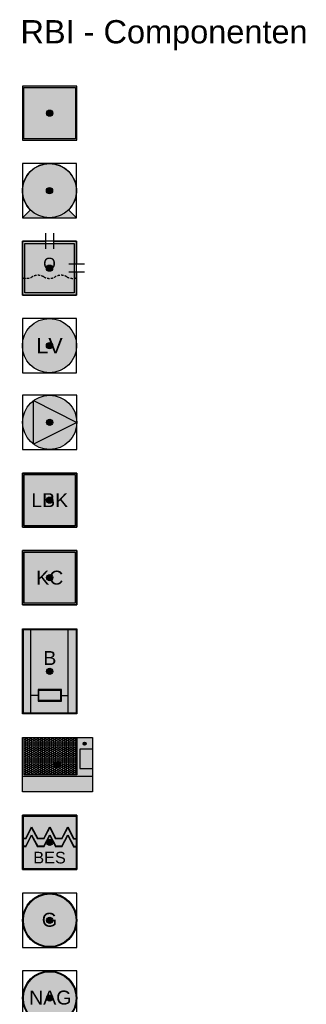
# Model space of a CAD drawing. Header units: millimetres. Extents: x -20879 to 80472, y -12121 to 39016.
# Tile 61 of 63: x 67176 to 70873, y 18628 to 31335. Entities that reach past the tile are written whole.
import ezdxf
from ezdxf.enums import TextEntityAlignment as Align

# ---------------------------------------------------------------- set-up
doc = ezdxf.new("R2010")
doc.units = ezdxf.units.MM
doc.linetypes.add('DASHED2', pattern=[9.525, 6.35, -3.175])
for name, color, linetype in [('DVD-VB-V_TEXT', 7, 'Continuous'), ('RVB-VB-RBI_Bodemenergiesysteem', 7, 'Continuous'), ('RVB-VB-RBI_CV', 7, 'Continuous'), ('RVB-VB-RBI_Innamepunt in Gebouw', 7, 'Continuous'), ('RVB-VB-RBI_Kachel', 7, 'Continuous'), ('RVB-VB-RBI_Koelinstallatie', 7, 'Continuous'), ('RVB-VB-RBI_Luchtbehandelingskast', 7, 'Continuous'), ('RVB-VB-RBI_Luchtverhitter', 7, 'Continuous'), ('RVB-VB-RBI_Noodaggegraat', 7, 'Continuous'), ('RVB-VB-RBI_Olieafscheider in gebouw', 7, 'Continuous'), ('RVB-VB-RBI_Pomp in gebouw', 7, 'Continuous'), ('RVB-VB-RBI_Tank in gebouw', 7, 'Continuous'), ('RVB-VB-RBI_Tekst', 7, 'Continuous'), ('RVB-VB-RBI_Warmwaterinstallatie', 7, 'Continuous')]:
    doc.layers.add(name, color=color, linetype=linetype)
doc.layers.add('RVB-VB-V_Aanwijslijn', color=7, linetype='Continuous', true_color=0xff0001)
doc.styles.add('DVD_ALG 1.8mm_RE', font='arial.ttf', dxfattribs={"height": 1.8})

# ---------------------------------------------------------------- blocks, each defined once
blk = doc.blocks.new('RVB_RBI_OAG_001_v01_icon')
at = {"layer": 'RVB-VB-RBI_Olieafscheider in gebouw', "true_color": 0xc7c8ca}
h = blk.add_hatch(color=9, dxfattribs=at)
h.dxf.hatch_style = 1
h.paths.add_polyline_path([(-3.5, -3.5), (3.5, -3.5), (3.5, -0.5), (3.2, -0.5), (3.2, -3.2), (-3.2, -3.2), (-3.2, 3.2), (-0.5, 3.2), (-0.5, 3.5), (-3.5, 3.5)])
h.paths.add_polyline_path([(0.5, 3.5), (0.5, 3.2), (3.2, 3.2), (3.2, 0.5), (3.5, 0.5), (3.5, 3.5)], flags=17)
at = {"layer": 'RVB-VB-RBI_Olieafscheider in gebouw', "true_color": 0xf4f8f4}
h = blk.add_hatch(color=7, dxfattribs=at)
h.dxf.hatch_style = 1
h.paths.add_polyline_path([(-3.2, 3.2), (3.2, 3.2), (3.2, -3.2), (-3.2, -3.2)])
at = {"layer": 'Defpoints'}
blk.add_lwpolyline([(-3.5, -3.5), (3.5, -3.5), (3.5, 3.5), (-3.5, 3.5)], close=True, dxfattribs=at)
at = {"layer": 'RVB-VB-RBI_Olieafscheider in gebouw'}
for p, q in [((-0.5, 4.5), (-0.5, 2.5)), ((0.5, 4.5), (0.5, 2.5)), ((4.5, 0.5), (2.5, 0.5)), ((4.5, -0.5), (2.5, -0.5))]:
    blk.add_line(p, q, dxfattribs=at)
at = {"layer": 'RVB-VB-RBI_Olieafscheider in gebouw', "color": 18, "true_color": 0x000000}
for points in [[(3.5, -0.5), (3.5, -3.5), (-3.5, -3.5), (-3.5, 3.5), (-0.5, 3.5)], [(3.2, -0.5), (3.2, -3.2), (-3.2, -3.2), (-3.2, 3.2), (-0.5, 3.2)], [(0.5, 3.5), (3.5, 3.5), (3.5, 0.5)], [(0.5, 3.2), (3.2, 3.2), (3.2, 0.5)]]:
    blk.add_lwpolyline(points, dxfattribs=at)
blk.add_lwpolyline([(-3.2, 3.2), (3.2, 3.2), (3.2, -3.2), (-3.2, -3.2)], close=True, dxfattribs=at)
at = {"layer": 'RVB-VB-RBI_Olieafscheider in gebouw', "color": 18, "linetype": 'DASHED2', "ltscale": 0.05, "true_color": 0x000000}
blk.add_lwpolyline([(-3.4, -1.26, 0.200106), (-2.25, -1.12, -0.266667), (-0.75, -1.12, 0.266667), (0.75, -1.12, -0.266667), (2.25, -1.12, 0.200106), (3.4, -1.26)], format="xyb", dxfattribs=at)
at = {"layer": 'RVB-VB-RBI_Olieafscheider in gebouw', "color": 18, "true_color": 0x000000, "style": 'DVD_ALG 1.8mm_RE'}
blk.add_text('O', height=1.5, dxfattribs=at).set_placement((0, 0.6), align=Align.MIDDLE)
blk = doc.blocks.new('RVB_RBI_OAG_001_v01')
at = {"layer": 'RVB-VB-V_Aanwijslijn'}
h = blk.add_hatch(color=256, dxfattribs=at)
h.dxf.hatch_style = 1
edge = h.paths.add_edge_path()
edge.add_arc((0, 0), 0.4, 0, 360)
at = {"layer": 'Defpoints'}
for points in [[(-0.01, 0.01), (0.01, 0.01)], [(0, 0.02), (0, 0.01)]]:
    blk.add_lwpolyline(points, dxfattribs=at)
at = {"layer": 'RVB-VB-V_Aanwijslijn'}
blk.add_line((0, 0.01), (0, 0), dxfattribs=at)
blk.add_circle((0, 0), 0.4, dxfattribs=at)
blk.add_blockref('RVB_RBI_OAG_001_v01_icon', (0, 0))
at = {"layer": 'RVB-VB-RBI_Tekst', "lineweight": 5, "style": 'DVD_ALG 1.8mm_RE', "flags": 1}
for tag, p in [('$FABRIKANT', (8.12, 5.04)), ('$SERIENUMMER', (8.12, 3.04)), ('$BOUWJAAR', (8.12, 1.04)), ('$RUIMTECODE', (8.12, -0.85)), ('$NADERE_LOCATIE', (8.12, -2.85))]:
    blk.add_attdef(tag, p, '', height=1.4, dxfattribs=at)
at = {"layer": 'RVB-VB-RBI_Tekst', "lineweight": 5, "style": 'DVD_ALG 1.8mm_RE'}
blk.add_attdef('$BI_CODE', text='', height=0.8, dxfattribs=at).set_placement((2.94, 2.24), align=Align.RIGHT)
blk = doc.blocks.new('RVB_RBI_LV_001_icon')
at = {"layer": 'RVB-VB-RBI_Luchtverhitter', "true_color": 0xc7c8ca}
h = blk.add_hatch(color=9, dxfattribs=at)
h.dxf.hatch_style = 1
edge = h.paths.add_edge_path()
edge.add_arc((0, 0), 3.5, 0, 360)
at = {"layer": 'Defpoints'}
blk.add_lwpolyline([(-3.5, -3.5), (3.5, -3.5), (3.5, 3.5), (-3.5, 3.5)], close=True, dxfattribs=at)
at = {"layer": 'RVB-VB-RBI_Luchtverhitter', "color": 250}
blk.add_circle((0, 0), 3.5, dxfattribs=at)
at = {"layer": 'RVB-VB-RBI_Luchtverhitter', "color": 250, "style": 'DVD_ALG 1.8mm_RE'}
blk.add_text('LV', height=2, dxfattribs=at).set_placement((0, 0), align=Align.MIDDLE)
blk = doc.blocks.new('RVB_RBI_LV_001')
at = {"layer": 'RVB-VB-V_Aanwijslijn'}
h = blk.add_hatch(color=256, dxfattribs=at)
h.dxf.hatch_style = 1
edge = h.paths.add_edge_path()
edge.add_arc((0, 0), 0.4, 0, 360)
at = {"layer": 'Defpoints'}
for points in [[(-0.01, 0.01), (0.01, 0.01)], [(0, 0.02), (0, 0.01)]]:
    blk.add_lwpolyline(points, dxfattribs=at)
at = {"layer": 'RVB-VB-V_Aanwijslijn'}
blk.add_line((0, 0.01), (0, 0), dxfattribs=at)
blk.add_circle((0, 0), 0.4, dxfattribs=at)
blk.add_blockref('RVB_RBI_LV_001_icon', (0, 0))
at = {"layer": 'RVB-VB-RBI_Tekst', "lineweight": 5, "style": 'DVD_ALG 1.8mm_RE', "flags": 1}
for tag, p in [('$FABRIKANT', (8.12, 5.04)), ('$SERIENUMMER', (8.12, 3.04)), ('$TYPE', (8.12, 1.04)), ('$BOUWJAAR', (8.12, -0.96)), ('$RUIMTECODE', (8.12, -2.96)), ('$NADERE_LOCATIE', (8.12, -4.96))]:
    blk.add_attdef(tag, p, '', height=1.4, dxfattribs=at)
at = {"layer": 'RVB-VB-RBI_Tekst', "lineweight": 5, "style": 'DVD_ALG 1.8mm_RE'}
blk.add_attdef('$BI_CODE', (2.8, 2.41), '', height=1, dxfattribs=at)
blk = doc.blocks.new('RVB_RBI_PMP_001_icon')
at = {"layer": 'Defpoints'}
blk.add_lwpolyline([(-3.5, -3.5), (3.5, -3.5), (3.5, 3.5), (-3.5, 3.5)], close=True, dxfattribs=at)
at = {"layer": 'RVB-VB-RBI_Pomp in gebouw', "color": 18, "true_color": 0x000000}
for p, q in [((-2.1, 2.8), (3.5, 0)), ((-2.1, -2.8), (-2.1, 2.8)), ((3.5, 0), (-2.1, -2.8))]:
    blk.add_line(p, q, dxfattribs=at)
blk = doc.blocks.new('RVB_RBI_PMP_001')
at = {"layer": 'RVB-VB-RBI_Pomp in gebouw', "true_color": 0xf4f8f4}
h = blk.add_hatch(color=7, dxfattribs=at)
h.dxf.hatch_style = 1
h.paths.add_polyline_path([(-3.5, 0.02, 1), (3.5, 0.02, 1)])
at = {"layer": 'RVB-VB-RBI_Pomp in gebouw', "true_color": 0x000000}
h = blk.add_hatch(color=18, dxfattribs=at)
h.dxf.hatch_style = 1
h.paths.add_polyline_path([(3.5, 0.02), (-2.1, 2.82), (-2.1, -2.78)])
at = {"layer": 'RVB-VB-V_Aanwijslijn'}
h = blk.add_hatch(color=256, dxfattribs=at)
h.dxf.hatch_style = 1
edge = h.paths.add_edge_path()
edge.add_arc((0, 0), 0.4, 0, 360)
at = {"layer": 'Defpoints'}
for points in [[(-0.01, 0.01), (0.01, 0.01)], [(0, 0.02), (0, 0.01)]]:
    blk.add_lwpolyline(points, dxfattribs=at)
at = {"layer": 'RVB-VB-RBI_Pomp in gebouw', "color": 18, "true_color": 0x000000}
blk.add_circle((0, 0), 3.5, dxfattribs=at)
at = {"layer": 'RVB-VB-V_Aanwijslijn'}
blk.add_line((0, 0.01), (0, 0), dxfattribs=at)
blk.add_circle((0, 0), 0.4, dxfattribs=at)
blk.add_blockref('RVB_RBI_PMP_001_icon', (0, 0))
at = {"layer": 'RVB-VB-RBI_Tekst', "lineweight": 5, "style": 'DVD_ALG 1.8mm_RE', "flags": 1}
for tag, p in [('$FABRIKANT', (8.12, 5.04)), ('$SERIENUMMER', (8.12, 3.04)), ('$TYPE', (8.12, 1.04)), ('$BOUWJAAR', (8.12, -0.96)), ('$RUIMTECODE', (8.12, -2.96)), ('$NADERE_LOCATIE', (8.12, -4.96))]:
    blk.add_attdef(tag, p, '', height=1.4, dxfattribs=at)
at = {"layer": 'RVB-VB-RBI_Tekst', "lineweight": 5, "style": 'DVD_ALG 1.8mm_RE'}
blk.add_attdef('$BI_CODE', (2.79, 2.46), '', height=1, dxfattribs=at)
blk = doc.blocks.new('RVB_RBI_LBK_001_icon')
at = {"layer": 'RVB-VB-RBI_Luchtbehandelingskast'}
h = blk.add_hatch(color=254, dxfattribs=at)
h.dxf.hatch_style = 1
h.paths.add_polyline_path([(-3.5, 3.5), (-3.5, -3.5), (3.5, -3.5), (3.5, 3.5)])
at = {"layer": 'RVB-VB-RBI_Luchtbehandelingskast', "true_color": 0x000000}
h = blk.add_hatch(color=18, dxfattribs=at)
h.dxf.hatch_style = 1
h.paths.add_polyline_path([(3.5, 3.5), (-3.5, 3.5), (-3.5, -3.5), (3.5, -3.5)])
h.paths.add_polyline_path([(-3.3, 3.3), (3.3, 3.3), (3.3, -3.3), (-3.3, -3.3)], flags=16)
h.paths.add_polyline_path([(-2.92, -1.88), (2.74, -1.88), (2.74, 1.83), (-2.92, 1.83)], flags=8)
at = {"layer": 'RVB-VB-RBI_Luchtbehandelingskast'}
blk.add_lwpolyline([(-3.5, -3.5), (3.5, -3.5), (3.5, 3.5), (-3.5, 3.5)], close=True, dxfattribs=at)
at = {"layer": 'RVB-VB-RBI_Luchtbehandelingskast', "color": 18, "true_color": 0x000000}
for points in [[(-3.5, 3.5), (3.5, 3.5), (3.5, -3.5), (-3.5, -3.5)], [(-3.3, 3.3), (3.3, 3.3), (3.3, -3.3), (-3.3, -3.3)]]:
    blk.add_lwpolyline(points, close=True, dxfattribs=at)
at = {"layer": 'RVB-VB-RBI_Luchtbehandelingskast', "color": 18, "true_color": 0x000000, "insert": (0, 0), "char_height": 1.8, "attachment_point": 5, "style": 'DVD_ALG 1.8mm_RE'}
blk.add_mtext_dynamic_manual_height_columns('LBK', width=7, gutter_width=7.5, heights=[0], dxfattribs=at)
blk = doc.blocks.new('RVB_RBI_LBK_001')
at = {"layer": 'RVB-VB-V_Aanwijslijn'}
h = blk.add_hatch(color=256, dxfattribs=at)
h.dxf.hatch_style = 1
edge = h.paths.add_edge_path()
edge.add_arc((0, 0), 0.4, 0, 360)
at = {"layer": 'Defpoints'}
for points in [[(-0.01, 0.01), (0.01, 0.01)], [(0, 0.02), (0, 0.01)]]:
    blk.add_lwpolyline(points, dxfattribs=at)
at = {"layer": 'RVB-VB-V_Aanwijslijn'}
blk.add_line((0, 0.01), (0, 0), dxfattribs=at)
blk.add_circle((0, 0), 0.4, dxfattribs=at)
blk.add_blockref('RVB_RBI_LBK_001_icon', (0, 0))
at = {"layer": 'RVB-VB-RBI_Tekst', "lineweight": 5, "style": 'DVD_ALG 1.8mm_RE', "flags": 1}
for tag, p in [('$RUIMTECODE', (8.12, 5.04)), ('$FABRIKANT', (8.13, 2.8)), ('$BOUWJAAR', (8.13, 0.86)), ('$NADERE_LOCATIEBEPALING', (8.14, -1.38))]:
    blk.add_attdef(tag, p, '', height=1.4, dxfattribs=at)
at = {"layer": 'RVB-VB-RBI_Tekst', "color": 18, "true_color": 0x000000, "style": 'DVD_ALG 1.8mm_RE'}
blk.add_attdef('$BI_CODE', text='', height=1, dxfattribs=at).set_placement((3.17, 2.14), align=Align.RIGHT)
blk = doc.blocks.new('RVB_RBI_BES_001_icon')
at = {"layer": 'RVB-VB-RBI_Bodemenergiesysteem', "true_color": 0x000000}
h = blk.add_hatch(color=18, dxfattribs=at)
h.dxf.hatch_style = 1
h.paths.add_polyline_path([(-3.5, 3.5), (-3.5, -3.5), (3.5, -3.5), (3.5, 3.5)])
h.paths.add_polyline_path([(3.4, 3.4), (3.4, -3.4), (-3.4, -3.4), (-3.4, 3.4)], flags=16)
at = {"layer": 'RVB-VB-RBI_Bodemenergiesysteem', "true_color": 0xe3e3e3}
h = blk.add_hatch(color=254, dxfattribs=at)
h.dxf.hatch_style = 1
h.paths.add_polyline_path([(3.4, 3.4), (-3.4, 3.4), (-3.4, 0.5), (-3.1, 0.5), (-2.33, 2), (-1.55, 0.5), (-0.77, 0.5), (0, 2), (0.77, 0.5), (1.55, 0.5), (2.32, 2), (3.1, 0.5), (3.4, 0.5)])
h.paths.add_polyline_path([(2.32, 1.89), (1.58, 0.45), (0.74, 0.45), (0, 1.89), (-0.74, 0.45), (-1.58, 0.45), (-2.33, 1.89), (-3.07, 0.45), (-3.4, 0.45), (-3.4, -0.5), (-3.1, -0.5), (-2.33, 1), (-1.55, -0.5), (-0.77, -0.5), (0, 1), (0.77, -0.5), (1.55, -0.5), (2.32, 1), (3.1, -0.5), (3.4, -0.5), (3.4, 0.45), (3.07, 0.45)])
h.paths.add_polyline_path([(3.4, -0.5), (3.1, -0.5), (2.32, 1), (1.55, -0.5), (0.77, -0.5), (0, 1), (-0.77, -0.5), (-1.55, -0.5), (-2.33, 1), (-3.1, -0.5), (-3.4, -0.5), (-3.4, -3.4), (3.4, -3.4)])
at = {"layer": 'RVB-VB-RBI_Bodemenergiesysteem', "true_color": 0x007fff}
h = blk.add_hatch(color=150, dxfattribs=at)
h.dxf.hatch_style = 1
h.paths.add_polyline_path([(-2.33, 2), (-3.1, 0.5), (-3.4, 0.5), (-3.4, 0.45), (-3.07, 0.45), (-2.33, 1.89), (-1.58, 0.45), (-0.74, 0.45), (0, 1.89), (0, 2), (-0.77, 0.5), (-1.55, 0.5)])
at = {"layer": 'RVB-VB-RBI_Bodemenergiesysteem', "true_color": 0xfa0000}
h = blk.add_hatch(color=1, dxfattribs=at)
h.dxf.hatch_style = 1
h.paths.add_polyline_path([(2.32, 2), (1.55, 0.5), (0.77, 0.5), (0, 2), (0, 1.89), (0.74, 0.45), (1.58, 0.45), (2.32, 1.89), (3.07, 0.45), (3.4, 0.45), (3.4, 0.5), (3.1, 0.5)])
at = {"layer": 'RVB-VB-RBI_Bodemenergiesysteem', "true_color": 0x007fff}
h = blk.add_hatch(color=150, dxfattribs=at)
h.dxf.hatch_style = 1
h.paths.add_polyline_path([(-2.33, 1), (-3.1, -0.5), (-3.4, -0.5), (-3.4, -0.55), (-3.07, -0.55), (-2.33, 0.89), (-1.58, -0.55), (-0.74, -0.55), (0, 0.89), (0, 1), (-0.77, -0.5), (-1.55, -0.5)])
at = {"layer": 'RVB-VB-RBI_Bodemenergiesysteem', "true_color": 0xfa0000}
h = blk.add_hatch(color=1, dxfattribs=at)
h.dxf.hatch_style = 1
h.paths.add_polyline_path([(2.32, 1), (1.55, -0.5), (0.77, -0.5), (0, 1), (0, 0.89), (0.74, -0.55), (1.58, -0.55), (2.32, 0.89), (3.07, -0.55), (3.4, -0.55), (3.4, -0.5), (3.1, -0.5)])
at = {"layer": 'RVB-VB-RBI_Bodemenergiesysteem', "color": 150, "lineweight": 30, "true_color": 0x007fff}
for p, q in [((-3.1, 0.5), (-2.33, 2)), ((-3.07, 0.45), (-2.33, 1.89)), ((-2.33, 2), (-1.55, 0.5)), ((-2.33, 1.89), (-1.58, 0.45)), ((-0.77, 0.5), (0, 2)), ((-0.74, 0.45), (0, 1.89)), ((-3.1, 0.5), (-3.4, 0.5)), ((-3.07, 0.45), (-3.4, 0.45)), ((-3.1, -0.5), (-2.33, 1)), ((-3.1, -0.5), (-2.33, 1)), ((-3.07, -0.55), (-2.33, 0.89)), ((-2.33, 1), (-1.55, -0.5)), ((-2.33, 1), (-1.55, -0.5)), ((-2.33, 0.89), (-1.58, -0.55)), ((-0.74, 0.45), (-1.58, 0.45)), ((-0.77, 0.5), (-1.55, 0.5)), ((-0.77, -0.5), (0, 1)), ((-0.77, -0.5), (0, 1)), ((-0.74, -0.55), (0, 0.89)), ((-3.1, -0.5), (-3.4, -0.5)), ((-3.1, -0.5), (-3.4, -0.5)), ((-3.07, -0.55), (-3.4, -0.55)), ((-0.74, -0.55), (-1.58, -0.55)), ((-0.77, -0.5), (-1.55, -0.5)), ((-0.77, -0.5), (-1.55, -0.5))]:
    blk.add_line(p, q, dxfattribs=at)
at = {"layer": 'RVB-VB-RBI_Bodemenergiesysteem', "color": 1, "lineweight": 30, "true_color": 0xfa0000}
for p, q in [((0, 2), (0.77, 0.5)), ((0, 1.89), (0.74, 0.45)), ((1.55, 0.5), (2.32, 2)), ((1.58, 0.45), (2.32, 1.89)), ((2.32, 1.89), (3.07, 0.45)), ((2.32, 2), (3.1, 0.5)), ((0, 1), (0.77, -0.5)), ((0, 1), (0.77, -0.5)), ((0, 0.89), (0.74, -0.55)), ((1.58, 0.45), (0.74, 0.45)), ((1.55, 0.5), (0.77, 0.5)), ((1.55, -0.5), (2.32, 1)), ((1.55, -0.5), (2.32, 1)), ((1.58, -0.55), (2.32, 0.89)), ((2.32, 0.89), (3.07, -0.55)), ((2.32, 1), (3.1, -0.5)), ((2.32, 1), (3.1, -0.5)), ((3.07, 0.45), (3.4, 0.45)), ((3.1, 0.5), (3.4, 0.5)), ((1.58, -0.55), (0.74, -0.55)), ((1.55, -0.5), (0.77, -0.5)), ((1.55, -0.5), (0.77, -0.5)), ((3.07, -0.55), (3.4, -0.55)), ((3.1, -0.5), (3.4, -0.5)), ((3.1, -0.5), (3.4, -0.5))]:
    blk.add_line(p, q, dxfattribs=at)
at = {"layer": 'RVB-VB-RBI_Bodemenergiesysteem'}
for points in [[(-3.5, -3.5), (3.5, -3.5), (3.5, 3.5), (-3.5, 3.5)], [(-3.5, 3.5), (3.5, 3.5), (3.5, -3.5), (-3.5, -3.5)], [(-3.5, -3.5), (3.5, -3.5), (3.5, 3.5), (-3.5, 3.5)]]:
    blk.add_lwpolyline(points, close=True, dxfattribs=at)
at = {"layer": 'RVB-VB-RBI_Bodemenergiesysteem', "color": 18, "true_color": 0x000000}
blk.add_lwpolyline([(-3.4, 3.4), (3.4, 3.4), (3.4, -3.4), (-3.4, -3.4)], close=True, dxfattribs=at)
at = {"layer": 'RVB-VB-RBI_Bodemenergiesysteem', "color": 18, "true_color": 0x000000, "style": 'DVD_ALG 1.8mm_RE'}
blk.add_text('BES', height=1.5, dxfattribs=at).set_placement((-0.02, -1.96), align=Align.MIDDLE_CENTER)
blk = doc.blocks.new('RVB_RBI_BES_001')
at = {"layer": 'RVB-VB-V_Aanwijslijn'}
h = blk.add_hatch(color=256, dxfattribs=at)
h.dxf.hatch_style = 1
edge = h.paths.add_edge_path()
edge.add_arc((0, 0), 0.4, 0, 360)
at = {"layer": 'Defpoints'}
for points in [[(-0.01, 0.01), (0.01, 0.01)], [(0, 0.02), (0, 0.01)]]:
    blk.add_lwpolyline(points, dxfattribs=at)
at = {"layer": 'RVB-VB-V_Aanwijslijn'}
blk.add_line((0, 0.01), (0, 0), dxfattribs=at)
blk.add_circle((0, 0), 0.4, dxfattribs=at)
blk.add_blockref('RVB_RBI_BES_001_icon', (0, 0))
at = {"layer": 'RVB-VB-RBI_Tekst', "lineweight": 5, "style": 'DVD_ALG 1.8mm_RE', "flags": 1}
for tag, p in [('$FABRIKANT', (7.12, 5.04)), ('$SERIENUMMER', (7.12, 3.04)), ('$TYPE', (7.12, 1.04)), ('$BOUWJAAR', (7.12, -0.96)), ('$RUIMTECODE', (7.12, -2.96)), ('$NADERE_LOCATIE', (7.12, -4.96)), ('$SOORT_BES', (7.12, -7)), ('$AANTAL_BRONNEN', (7.12, -9.17)), ('$AANTAL_POMPEN', (7.12, -11.21)), ('$TOT_CAP_POMPEN', (7.12, -13.17))]:
    blk.add_attdef(tag, p, '', height=1.4, dxfattribs=at)
at = {"layer": 'RVB-VB-RBI_Tekst', "color": 18, "true_color": 0x000000, "style": 'DVD_ALG 1.8mm_RE'}
blk.add_attdef('$BI_CODE', text='', height=1, dxfattribs=at).set_placement((3.33, 2.26), align=Align.RIGHT)
blk = doc.blocks.new('RVB_RBI_NAG_001_icon')
at = {"layer": 'RVB-VB-RBI_Noodaggegraat', "true_color": 0x000000}
h = blk.add_hatch(color=18, dxfattribs=at)
h.dxf.hatch_style = 1
h.paths.add_polyline_path([(-3.5, 0, 1), (3.5, 0, 1)])
h.paths.add_polyline_path([(3.4, 0, -1), (-3.4, 0, -1)], flags=16)
at = {"layer": 'RVB-VB-RBI_Noodaggegraat', "true_color": 0xbd3632}
h = blk.add_hatch(color=15, dxfattribs=at)
h.dxf.hatch_style = 1
h.paths.add_polyline_path([(-3.4, 0, 1), (3.4, 0, 1)])
at = {"layer": 'Defpoints'}
blk.add_lwpolyline([(-3.5, -3.5), (3.5, -3.5), (3.5, 3.5), (-3.5, 3.5)], close=True, dxfattribs=at)
at = {"layer": 'RVB-VB-RBI_Noodaggegraat'}
blk.add_circle((0, 0), 3.5, dxfattribs=at)
at = {"layer": 'RVB-VB-RBI_Noodaggegraat', "color": 18, "true_color": 0x000000}
blk.add_circle((0, 0), 3.4, dxfattribs=at)
at = {"layer": 'RVB-VB-RBI_Noodaggegraat', "color": 7, "true_color": 0xffffff, "style": 'DVD_ALG 1.8mm_RE'}
blk.add_text('NAG', height=1.8, dxfattribs=at).set_placement((0.07, -0.83), align=Align.CENTER)
blk = doc.blocks.new('RVB_RBI_NAG_001')
at = {"layer": 'RVB-VB-V_Aanwijslijn'}
h = blk.add_hatch(color=256, dxfattribs=at)
h.dxf.hatch_style = 1
edge = h.paths.add_edge_path()
edge.add_arc((0, 0), 0.4, 0, 360)
at = {"layer": 'Defpoints'}
for points in [[(-0.01, 0.01), (0.01, 0.01)], [(0, 0.02), (0, 0.01)]]:
    blk.add_lwpolyline(points, dxfattribs=at)
at = {"layer": 'RVB-VB-V_Aanwijslijn'}
blk.add_line((0, 0.01), (0, 0), dxfattribs=at)
blk.add_circle((0, 0), 0.4, dxfattribs=at)
blk.add_blockref('RVB_RBI_NAG_001_icon', (0, 0))
at = {"layer": 'RVB-VB-RBI_Tekst', "lineweight": 5, "style": 'DVD_ALG 1.8mm_RE', "flags": 1}
for tag, p in [('$FABRIKANT', (7.11, 5.05)), ('$SERIENUMMER', (7.11, 3.05)), ('$TYPE', (7.11, 1.05)), ('$BOUWJAAR', (7.11, -0.95)), ('$RUIMTECODE', (7.11, -2.95)), ('$NADERE_LOCATIE', (7.11, -4.95)), ('$SCHIJNBAAR_VERMOGEN', (7.11, -6.72)), ('$WERKELIJK_VERMOGEN', (7.11, -8.72))]:
    blk.add_attdef(tag, p, '', height=1.4, dxfattribs=at)
at = {"layer": 'RVB-VB-RBI_Tekst', "lineweight": 5, "style": 'DVD_ALG 1.8mm_RE'}
blk.add_attdef('$BI_CODE', text='', height=1, dxfattribs=at).set_placement((3.39, 2.26), align=Align.RIGHT)
blk = doc.blocks.new('RVB_RBI_VWI_001_v01_icon')
at = {"layer": 'RVB-VB-RBI_Warmwaterinstallatie', "true_color": 0x2e3032}
h = blk.add_hatch(color=250, dxfattribs=at)
h.dxf.hatch_style = 1
h.paths.add_polyline_path([(-3.5, 5.5), (-3.5, -5.5), (3.5, -5.5), (3.5, 5.5)])
h.paths.add_polyline_path([(-3.4, 5.4), (3.4, 5.4), (3.4, -5.4), (-3.4, -5.4)], flags=16)
at = {"layer": 'RVB-VB-RBI_Warmwaterinstallatie'}
blk.add_lwpolyline([(-3.5, 5.5), (3.5, 5.5), (3.5, -5.5), (-3.5, -5.5)], close=True, dxfattribs=at)
at = {"layer": 'RVB-VB-RBI_Warmwaterinstallatie', "color": 18, "true_color": 0x000000}
blk.add_lwpolyline([(-3.4, 5.4), (3.4, 5.4), (3.4, -5.4), (-3.4, -5.4)], close=True, dxfattribs=at)
blk = doc.blocks.new('*U839')
at = {"layer": 'RVB-VB-RBI_Warmwaterinstallatie', "true_color": 0xf4f8f4}
h = blk.add_hatch(color=7, dxfattribs=at)
h.dxf.hatch_style = 1
h.paths.add_polyline_path([(-3.4, -5.4), (-2.44, -5.4), (-2.44, 5.4), (-3.4, 5.4)])
h = blk.add_hatch(color=7, dxfattribs=at)
h.dxf.hatch_style = 1
h.paths.add_polyline_path([(-2.44, -3.1), (-1.5, -3.1), (-1.5, -2.35), (1.5, -2.35), (1.5, -3.1), (2.4, -3.1), (2.4, 5.4), (-2.44, 5.4)])
h = blk.add_hatch(color=7, dxfattribs=at)
h.dxf.hatch_style = 1
h.paths.add_polyline_path([(2.4, -5.4), (3.4, -5.4), (3.4, 5.4), (2.4, 5.4)])
at = {"layer": 'RVB-VB-RBI_Warmwaterinstallatie', "true_color": 0x2e3032}
h = blk.add_hatch(color=250, dxfattribs=at)
h.dxf.hatch_style = 1
h.paths.add_polyline_path([(-1.5, -2.35), (-1.5, -3.85), (1.5, -3.85), (1.5, -2.35)])
at = {"layer": 'RVB-VB-RBI_Warmwaterinstallatie', "true_color": 0xf4f8f4}
h = blk.add_hatch(color=7, dxfattribs=at)
h.dxf.hatch_style = 1
h.paths.add_polyline_path([(2.4, -5.4), (2.4, -3.1), (1.5, -3.1), (1.5, -3.85), (-1.5, -3.85), (-1.5, -3.1), (-2.44, -3.1), (-2.44, -5.4)])
at = {"layer": 'RVB-VB-V_Aanwijslijn'}
h = blk.add_hatch(color=256, dxfattribs=at)
h.dxf.hatch_style = 1
edge = h.paths.add_edge_path()
edge.add_arc((0, 0), 0.4, 0, 360)
at = {"layer": 'Defpoints'}
for points in [[(-0.01, 0.01), (0.01, 0.01)], [(0, 0.02), (0, 0.01)]]:
    blk.add_lwpolyline(points, dxfattribs=at)
at = {"layer": 'RVB-VB-RBI_Warmwaterinstallatie', "color": 18, "true_color": 0x000000}
for p, q in [((-2.44, -5.4), (-2.44, 5.4)), ((2.4, -5.4), (2.4, 5.4)), ((1.5, -2.35), (-1.5, -2.35)), ((-1.5, -2.35), (-1.5, -3.85)), ((1.5, -3.85), (1.5, -2.35)), ((-1.5, -3.1), (-2.44, -3.1)), ((1.5, -3.1), (2.4, -3.1)), ((-1.5, -3.85), (1.5, -3.85))]:
    blk.add_line(p, q, dxfattribs=at)
at = {"layer": 'RVB-VB-RBI_Warmwaterinstallatie'}
blk.add_lwpolyline([(-3.4, 5.4), (3.4, 5.4), (3.4, -5.4), (-3.4, -5.4)], close=True, dxfattribs=at)
at = {"layer": 'RVB-VB-RBI_Warmwaterinstallatie', "color": 7, "true_color": 0xf4f8f4}
blk.add_lwpolyline([(-1.4, -2.45), (1.4, -2.45), (1.4, -3.75), (-1.4, -3.75)], close=True, dxfattribs=at)
at = {"layer": 'RVB-VB-V_Aanwijslijn'}
blk.add_line((0, 0.01), (0, 0), dxfattribs=at)
blk.add_circle((0, 0), 0.4, dxfattribs=at)
blk.add_blockref('RVB_RBI_VWI_001_v01_icon', (0, 0))
at = {"layer": 'RVB-VB-RBI_Tekst', "lineweight": 5, "style": 'DVD_ALG 1.8mm_RE', "flags": 1}
for tag, p in [('$FABRIKANT', (8.12, 5.04)), ('$SERIENUMMER', (8.12, 3.04)), ('$TYPE', (8.12, 1.04)), ('$BOUWJAAR', (8.12, -0.96)), ('$RUIMTECODE', (8.12, -2.96)), ('$NADERE_LOCATIE', (8.12, -4.96)), ('$STOOKWIJZE', (8.12, -7.28)), ('$VERWAMRINGSBRON', (8.12, -9.41)), ('$INHOUD_BOILER', (8.12, -11.68))]:
    blk.add_attdef(tag, p, '', height=1.4, dxfattribs=at)
at = {"layer": 'RVB-VB-RBI_Tekst', "color": 18, "true_color": 0x000000, "style": 'DVD_ALG 1.8mm_RE'}
blk.add_attdef('$BI_CODE', text='', height=1, dxfattribs=at).set_placement((3.3, 4.19), align=Align.RIGHT)
at = {"layer": 'RVB-VB-RBI_Warmwaterinstallatie', "color": 18, "true_color": 0x000000, "style": 'DVD_ALG 1.8mm_RE'}
blk.add_text('B', height=1.8, dxfattribs=at).set_placement((-0.82, 0.82))
blk = doc.blocks.new('RVB_RBI_KAL_001_v01_icon')
at = {"layer": 'RVB-VB-RBI_Kachel', "true_color": 0xc7c8ca}
h = blk.add_hatch(color=9, dxfattribs=at)
h.dxf.hatch_style = 1
h.paths.add_polyline_path([(4.5, 3.5), (2.5, 3.5), (2.5, -1.3), (-4.3, -1.3), (-4.3, 3.5), (-4.5, 3.5), (-4.5, -1.5), (4.5, -1.5), (4.5, -0.5), (2.9, -0.5), (2.9, 2), (4.5, 2)])
h.paths.add_polyline_path([(3.3, 2.7, -1), (3.7, 2.7, -1)], flags=0)
h.paths.add_polyline_path([(4.5, 2), (2.9, 2), (2.9, -0.5), (4.5, -0.5)], flags=17)
h.paths.add_polyline_path([(3.7, 2.7, 1), (3.3, 2.7, 1)], flags=16)
at = {"layer": 'RVB-VB-RBI_Kachel', "true_color": 0xf4f8f4}
h = blk.add_hatch(color=7, dxfattribs=at)
h.dxf.hatch_style = 1
h.paths.add_polyline_path([(2.5, -1.3), (2.5, 3.5), (-4.3, 3.5), (-4.3, -1.3)])
at = {"layer": 'RVB-VB-RBI_Kachel', "true_color": 0x000000}
h = blk.add_hatch(dxfattribs=at)
h.set_pattern_fill('HONEY', color=18, scale=0.05)
h.set_pattern_definition([(0, (-913.54722, -434.7913), (0.238125, 0.137481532), [0.15875, -0.3175]), (120, (-913.54722, -434.7913), (-0.238125, 0.137481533), [0.15875, -0.3175]), (60, (-913.54722, -434.7913), (5e-10, 0.274963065), [-0.3175, 0.15875])])
h.paths.add_polyline_path([(2.5, -1.3), (2.5, 3.5), (-4.3, 3.5), (-4.3, -1.3)])
at = {"layer": 'RVB-VB-RBI_Kachel', "true_color": 0xc7c8ca}
h = blk.add_hatch(color=9, dxfattribs=at)
h.dxf.hatch_style = 1
h.paths.add_polyline_path([(3.7, 2.7, 1), (3.3, 2.7, 1)])
at = {"layer": 'RVB-VB-RBI_Kachel', "true_color": 0x939598}
h = blk.add_hatch(color=252, dxfattribs=at)
h.dxf.hatch_style = 1
h.paths.add_polyline_path([(-4.5, -1.5), (-4.5, -3.5), (4.5, -3.5), (4.5, -1.5)])
at = {"layer": 'RVB-VB-RBI_Kachel', "color": 18, "true_color": 0x000000}
for p, q in [((4.5, 2), (2.9, 2)), ((2.9, 2), (2.9, -0.5)), ((2.9, -0.5), (4.5, -0.5)), ((-4.5, -1.5), (4.5, -1.5))]:
    blk.add_line(p, q, dxfattribs=at)
for points in [[(-4.5, 3.5), (4.5, 3.5), (4.5, -3.5), (-4.5, -3.5)], [(-4.3, 3.5), (2.5, 3.5), (2.5, -1.3), (-4.3, -1.3)]]:
    blk.add_lwpolyline(points, close=True, dxfattribs=at)
blk.add_circle((3.5, 2.7), 0.2, dxfattribs=at)
blk = doc.blocks.new('RVB_RBI_KAL_001_v01')
at = {"layer": 'RVB-VB-V_Aanwijslijn'}
h = blk.add_hatch(color=256, dxfattribs=at)
h.dxf.hatch_style = 1
edge = h.paths.add_edge_path()
edge.add_arc((0, 0), 0.4, 0, 360)
at = {"layer": 'Defpoints'}
for points in [[(-0.01, 0.01), (0.01, 0.01)], [(0, 0.02), (0, 0.01)]]:
    blk.add_lwpolyline(points, dxfattribs=at)
at = {"layer": 'RVB-VB-V_Aanwijslijn'}
blk.add_line((0, 0.01), (0, 0), dxfattribs=at)
blk.add_circle((0, 0), 0.4, dxfattribs=at)
blk.add_blockref('RVB_RBI_KAL_001_v01_icon', (0, 0))
at = {"layer": 'DVD-VB-V_TEXT', "lineweight": 5, "style": 'DVD_ALG 1.8mm_RE', "flags": 1}
for tag, p in [('$FABRIKANT', (8.13, 2.8)), ('$SERIENUMMER', (8.13, 0.56)), ('$TYPE', (8.13, -1.68)), ('$BOUWJAAR', (8.14, -3.92)), ('$RUIMTECODE', (8.14, -5.92)), ('$NADERE_LOCATIEBEPALING', (8.14, -7.92))]:
    blk.add_attdef(tag, p, '', height=1.4, dxfattribs=at)
at = {"layer": 'RVB-VB-RBI_Tekst', "style": 'DVD_ALG 1.8mm_RE'}
blk.add_attdef('$BI_CODE', text='', height=1, dxfattribs=at).set_placement((4.25, -2.96), align=Align.RIGHT)
blk = doc.blocks.new('RVB_RBI_KLI_001_v02_icon')
at = {"layer": 'RVB-VB-RBI_Koelinstallatie', "true_color": 0x000000}
h = blk.add_hatch(color=18, dxfattribs=at)
h.dxf.hatch_style = 1
h.paths.add_polyline_path([(-3.5, -3.5), (3.5, -3.5), (3.5, 3.5), (-3.5, 3.5)])
h.paths.add_polyline_path([(-3.3, -3.3), (3.3, -3.3), (3.3, 3.3), (-3.3, 3.3)], flags=16)
at = {"layer": 'Defpoints'}
blk.add_lwpolyline([(-3.5, -3.5), (3.5, -3.5), (3.5, 3.5), (-3.5, 3.5)], close=True, dxfattribs=at)
at = {"layer": 'RVB-VB-RBI_Koelinstallatie', "color": 18, "true_color": 0x000000}
for points in [[(-3.5, 3.5), (3.5, 3.5), (3.5, -3.5), (-3.5, -3.5)], [(-3.5, 3.5), (3.5, 3.5), (3.5, -3.5), (-3.5, -3.5)], [(-3.3, 3.3), (3.3, 3.3), (3.3, -3.3), (-3.3, -3.3)]]:
    blk.add_lwpolyline(points, close=True, dxfattribs=at)
blk = doc.blocks.new('RVB_RBI_KLI_001_v02')
at = {"layer": 'RVB-VB-RBI_Koelinstallatie', "true_color": 0xc7c8ca}
h = blk.add_hatch(color=9, dxfattribs=at)
h.dxf.hatch_style = 1
h.paths.add_polyline_path([(3.3, 3.3), (-3.3, 3.3), (-3.3, -3.3), (3.3, -3.3)])
at = {"layer": 'RVB-VB-V_Aanwijslijn'}
h = blk.add_hatch(color=256, dxfattribs=at)
h.dxf.hatch_style = 1
edge = h.paths.add_edge_path()
edge.add_arc((0, 0), 0.4, 0, 360)
at = {"layer": 'Defpoints'}
for points in [[(-0.01, 0.01), (0.01, 0.01)], [(0, 0.02), (0, 0.01)]]:
    blk.add_lwpolyline(points, dxfattribs=at)
at = {"layer": 'RVB-VB-RBI_Koelinstallatie', "color": 18, "true_color": 0x000000}
blk.add_lwpolyline([(-3.3, 3.3), (3.3, 3.3), (3.3, -3.3), (-3.3, -3.3)], close=True, dxfattribs=at)
at = {"layer": 'RVB-VB-V_Aanwijslijn'}
blk.add_line((0, 0.01), (0, 0), dxfattribs=at)
blk.add_circle((0, 0), 0.4, dxfattribs=at)
blk.add_blockref('RVB_RBI_KLI_001_v02_icon', (0, 0))
at = {"layer": 'RVB-VB-RBI_Tekst', "style": 'DVD_ALG 1.8mm_RE'}
blk.add_text('KC', height=1.8, dxfattribs=at).set_placement((0, 0), align=Align.MIDDLE_CENTER)
at = {"layer": 'RVB-VB-RBI_Tekst', "lineweight": 5, "style": 'DVD_ALG 1.8mm_RE', "flags": 1}
for tag, p in [('$FABRIKANT', (8.12, 5.04)), ('$SERIENUMMER', (8.12, 3.04)), ('$TYPE', (8.12, 1.04)), ('$BOUWJAAR', (8.12, -0.96)), ('$RUIMTECODE', (8.12, -2.96)), ('$NADERE_LOCATIE', (8.12, -4.96))]:
    blk.add_attdef(tag, p, '', height=1.4, dxfattribs=at)
at = {"layer": 'RVB-VB-RBI_Tekst', "color": 18, "lineweight": 5, "true_color": 0x000000, "style": 'DVD_ALG 1.8mm_RE'}
blk.add_attdef('$BI_CODE', text='', height=1, dxfattribs=at).set_placement((3.1, 2.1), align=Align.RIGHT)
blk = doc.blocks.new('RVB_RBI_CV_001_v04_icon')
at = {"layer": 'RVB-VB-RBI_CV', "true_color": 0x2e3032}
h = blk.add_hatch(color=250, dxfattribs=at)
h.dxf.hatch_style = 1
h.paths.add_polyline_path([(-3.5, 3.5), (-3.5, -3.5), (3.5, -3.5), (3.5, 3.5)])
h.paths.add_polyline_path([(3.33, 3.33), (3.33, -3.33), (-3.33, -3.33), (-3.33, 3.33)], flags=16)
at = {"layer": 'Defpoints'}
blk.add_lwpolyline([(-3.5, -3.5), (3.5, -3.5), (3.5, 3.5), (-3.5, 3.5)], close=True, dxfattribs=at)
at = {"layer": 'RVB-VB-RBI_CV', "color": 18, "true_color": 0x000000}
blk.add_lwpolyline([(-3.5, -3.5), (3.5, -3.5), (3.5, 3.5), (-3.5, 3.5)], close=True, dxfattribs=at)
at = {"layer": 'RVB-VB-RBI_CV', "color": 250, "true_color": 0x2e3032}
blk.add_lwpolyline([(3.33, 3.33), (3.33, -3.33), (-3.33, -3.33), (-3.33, 3.33), (3.33, 3.33)], close=True, dxfattribs=at)
blk = doc.blocks.new('RVB_RBI_CV_001_v04')
at = {"layer": 'RVB-VB-RBI_CV', "true_color": 0xf4f8f4}
h = blk.add_hatch(color=7, dxfattribs=at)
h.dxf.hatch_style = 1
h.paths.add_polyline_path([(-3.33, -3.33), (3.33, -3.33), (3.33, 3.33), (-3.33, 3.33)])
h.paths.add_polyline_path([(-1, 0.25), (1, 0.25), (1, -1.75), (-1, -1.75)], flags=16)
at = {"layer": 'RVB-VB-RBI_CV', "true_color": 0x2e3032}
h = blk.add_hatch(color=250, dxfattribs=at)
h.dxf.hatch_style = 1
h.paths.add_polyline_path([(1, 0.25), (-1, 0.25), (-1, -1.75), (1, -1.75)])
at = {"layer": 'RVB-VB-V_Aanwijslijn'}
h = blk.add_hatch(color=256, dxfattribs=at)
h.dxf.hatch_style = 1
edge = h.paths.add_edge_path()
edge.add_arc((0, 0), 0.4, 0, 360)
at = {"layer": 'Defpoints'}
for points in [[(-0.01, 0.01), (0.01, 0.01)], [(0, 0.02), (0, 0.01)]]:
    blk.add_lwpolyline(points, dxfattribs=at)
at = {"layer": 'RVB-VB-V_Aanwijslijn'}
blk.add_line((0, 0.01), (0, 0), dxfattribs=at)
blk.add_circle((0, 0), 0.4, dxfattribs=at)
blk.add_blockref('RVB_RBI_CV_001_v04_icon', (0, 0))
at = {"layer": 'DVD-VB-V_TEXT', "lineweight": 5, "style": 'DVD_ALG 1.8mm_RE', "flags": 1}
blk.add_attdef('$RUIMTECODE', (8.12, 5.04), '', height=1.4, dxfattribs=at)
at = {"layer": 'RVB-VB-RBI_Tekst', "style": 'DVD_ALG 1.8mm_RE', "flags": 1}
for tag, p in [('$FABRIKANT', (8.13, 2.8)), ('$TYPE', (8.13, 0.67)), ('$SERIENUMMER', (8.13, -1.26)), ('$INSTALLATIENUMMER', (8.13, -3.51)), ('$BOUWJAAR', (8.13, -5.74)), ('$NADERE_SPECIFICATIE', (8.13, -7.83)), ('$MAXIMALE_NOMINALE_VERMOGEN', (8.13, -10.16)), ('$MAX_NOM_BEL_BOVENWAARDE', (8.13, -12.36)), ('$CASCADE_OPSTELLING', (8.13, -14.51)), ('$CASCADENUMMER', (8.13, -16.74)), ('$RENDEMENTSCATEGORIE', (8.13, -18.88)), ('$BRANDSTOF', (8.13, -20.82)), ('$TAPWATERVOORZIENING', (8.13, -22.91)), ('$VOORZETBRANDER_FABRIKAAT', (8.13, -24.81)), ('$VOORZETBRANDER_TYPE', (8.13, -26.95)), ('$VOORZETBRANDER_SERIENUMMER', (8.13, -29.13)), ('$VOORZETBRANDER_BOUWJAAR', (8.13, -31.32)), ('$STENEN_ROOKGASAFVOER', (8.13, -33.5))]:
    blk.add_attdef(tag, p, '', height=1.4, dxfattribs=at)
at = {"layer": 'RVB-VB-RBI_Tekst', "color": 250, "style": 'DVD_ALG 1.8mm_RE'}
blk.add_attdef('$BI_CODE', text='', height=1.4, dxfattribs=at).set_placement((3.06, 1.7), align=Align.RIGHT)
blk = doc.blocks.new('RVB_RBI_INP_001_v01_icon')
at = {"layer": 'RVB-VB-RBI_Innamepunt in Gebouw', "true_color": 0x000000}
h = blk.add_hatch(color=18, dxfattribs=at)
h.dxf.hatch_style = 1
h.paths.add_polyline_path([(-3.5, 0, 1), (3.5, 0, 1)])
h.paths.add_polyline_path([(3.4, 0, -1), (-3.4, 0, -1)], flags=16)
at = {"layer": 'Defpoints'}
blk.add_lwpolyline([(-3.5, -3.5), (3.5, -3.5), (3.5, 3.5), (-3.5, 3.5)], close=True, dxfattribs=at)
at = {"layer": 'RVB-VB-RBI_Innamepunt in Gebouw'}
blk.add_circle((0, 0), 3.5, dxfattribs=at)
at = {"layer": 'RVB-VB-RBI_Innamepunt in Gebouw', "color": 18, "true_color": 0x000000}
blk.add_circle((0, 0), 3.4, dxfattribs=at)
blk = doc.blocks.new('RVB_RBI_INP_001_v01')
at = {"layer": 'RVB-VB-RBI_Innamepunt in Gebouw', "true_color": 0xffff80}
h = blk.add_hatch(color=51, dxfattribs=at)
h.dxf.hatch_style = 1
h.paths.add_polyline_path([(-3.41, 0, 1), (3.39, 0, 1)])
at = {"layer": 'RVB-VB-V_Aanwijslijn'}
h = blk.add_hatch(color=256, dxfattribs=at)
h.dxf.hatch_style = 1
edge = h.paths.add_edge_path()
edge.add_arc((0, 0), 0.4, 0, 360)
at = {"layer": 'Defpoints'}
for points in [[(-0.01, 0.01), (0.01, 0.01)], [(0, 0.02), (0, 0.01)]]:
    blk.add_lwpolyline(points, dxfattribs=at)
at = {"layer": 'RVB-VB-V_Aanwijslijn'}
blk.add_line((0, 0.01), (0, 0), dxfattribs=at)
blk.add_circle((0, 0), 0.4, dxfattribs=at)
blk.add_blockref('RVB_RBI_INP_001_v01_icon', (0, 0))
at = {"layer": 'RVB-VB-RBI_Innamepunt in Gebouw', "color": 18, "true_color": 0x000000, "style": 'DVD_ALG 1.8mm_RE'}
blk.add_text('G', height=1.8, dxfattribs=at).set_placement((-1.02, -0.83))
at = {"layer": 'RVB-VB-RBI_Tekst', "lineweight": 5, "style": 'DVD_ALG 1.8mm_RE', "flags": 1}
for tag, p in [('$RUIMTECODE', (8.12, 5.04)), ('$FABRIKANT', (8.13, 2.8)), ('$INSTALLATIENUMMER', (8.13, 0.56)), ('$BOUWJAAR', (8.13, -1.68)), ('$NADERE_LOCATIEBEPALING', (8.14, -3.92))]:
    blk.add_attdef(tag, p, '', height=1.4, dxfattribs=at)
at = {"layer": 'RVB-VB-RBI_Tekst', "lineweight": 5, "style": 'DVD_ALG 1.8mm_RE'}
blk.add_attdef('$BI_CODE', (2.79, 2.46), '', height=1, dxfattribs=at)
blk = doc.blocks.new('RVB_RBI_TNK_001_v02_icon')
at = {"layer": 'RVB-VB-RBI_Tank in gebouw', "true_color": 0xc7c8ca}
h = blk.add_hatch(color=9, dxfattribs=at)
h.dxf.hatch_style = 1
h.paths.add_polyline_path([(3.5, -3.5), (2.47, -2.47, 2.413774), (-2.47, -2.47), (-3.5, -3.5)])
at = {"layer": 'Defpoints'}
blk.add_lwpolyline([(-3.5, -3.5), (3.5, -3.5), (3.5, 3.5), (-3.5, 3.5)], close=True, dxfattribs=at)
at = {"layer": 'RVB-VB-RBI_Tank in gebouw'}
blk.add_lwpolyline([(2.47, -2.47, 2.413774), (-2.47, -2.47), (-3.5, -3.5), (3.5, -3.5)], format="xyb", close=True, dxfattribs=at)
blk.add_circle((0, 0), 3.5, dxfattribs=at)
blk = doc.blocks.new('RVB_RBI_TNK_001_v02')
at = {"layer": 'RVB-VB-V_Aanwijslijn'}
h = blk.add_hatch(color=256, dxfattribs=at)
h.dxf.hatch_style = 1
edge = h.paths.add_edge_path()
edge.add_arc((0, 0), 0.4, 0, 360)
at = {"layer": 'Defpoints'}
for points in [[(-0.01, 0.01), (0.01, 0.01)], [(0, 0.02), (0, 0.01)]]:
    blk.add_lwpolyline(points, dxfattribs=at)
at = {"layer": 'RVB-VB-V_Aanwijslijn'}
blk.add_line((0, 0.01), (0, 0), dxfattribs=at)
blk.add_circle((0, 0), 0.4, dxfattribs=at)
blk.add_blockref('RVB_RBI_TNK_001_v02_icon', (0, 0))
at = {"layer": 'DVD-VB-V_TEXT', "lineweight": 5, "style": 'DVD_ALG 1.8mm_RE', "flags": 1}
blk.add_attdef('$COMPID', (8.15, 8.61), '', height=1.4, dxfattribs=at)
at = {"layer": 'RVB-VB-RBI_Tekst', "style": 'DVD_ALG 1.8mm_RE', "flags": 1}
for tag, p in [('$RUIMTECODE', (8.15, 6.37)), ('$SERIENUMMER', (8.14, 4.41)), ('$INSTALLATIENUMMER', (8.11, 2.49)), ('$BOUWJAAR', (8.11, 0.62)), ('$STATUS_BOUWDEEL/INSTALLATIE', (8.15, -1.47)), ('$SITUATIE_OPSLAGTANK_GEBOUW', (8.2, -3.9)), ('$MATERIAAL_OPSLAGTANK_GEBOUW', (8.2, -6.33)), ('$BRANDSTOF_OPSLAGTANK_GEBOUW', (8.2, -8.68)), ('$KATHODISCHE_BESCHERMING', (8.2, -10.92)), ('$DUBBELWANDIG', (8.2, -13.23)), ('$OVERVULBEVEILIGING', (8.2, -15.44)), ('$INWENDIGE_COATING', (8.2, -17.48)), ('$BETONNEN_LEKBAK', (8.2, -19.69))]:
    blk.add_attdef(tag, p, '', height=1.4, dxfattribs=at)
at = {"layer": 'RVB-VB-RBI_Tekst', "style": 'DVD_ALG 1.8mm_RE'}
blk.add_attdef('$BI_CODE', (2.55, 2.58), '', height=1.4, dxfattribs=at)

msp = doc.modelspace()

# ---------------------------------------------------------------- block references
at = {"lineweight": 0, "xscale": 100, "yscale": 100, "zscale": 100}
for name, p in [('RVB_RBI_CV_001_v04', (67563, 30128)), ('RVB_RBI_TNK_001_v02', (67560, 29128)), ('RVB_RBI_OAG_001_v01', (67560, 28128)), ('RVB_RBI_LV_001', (67560, 27128)), ('RVB_RBI_PMP_001', (67563, 26138)), ('RVB_RBI_LBK_001', (67563, 25134)), ('RVB_RBI_KLI_001_v02', (67563, 24134)), ('*U839', (67563, 22925)), ('RVB_RBI_KAL_001_v01', (67663, 21721)), ('RVB_RBI_BES_001', (67563, 20717)), ('RVB_RBI_INP_001_v01', (67563, 19712)), ('RVB_RBI_NAG_001', (67563, 18708))]:
    msp.add_blockref(name, p, dxfattribs=at)

# ---------------------------------------------------------------- texts
at = {"layer": 'DVD-VB-V_TEXT', "color": 7, "style": 'DVD_ALG 1.8mm_RE'}
msp.add_text('RBI - Componenten', height=300, dxfattribs=at).set_placement((67186, 31029))

doc.saveas('drawing.dxf')
